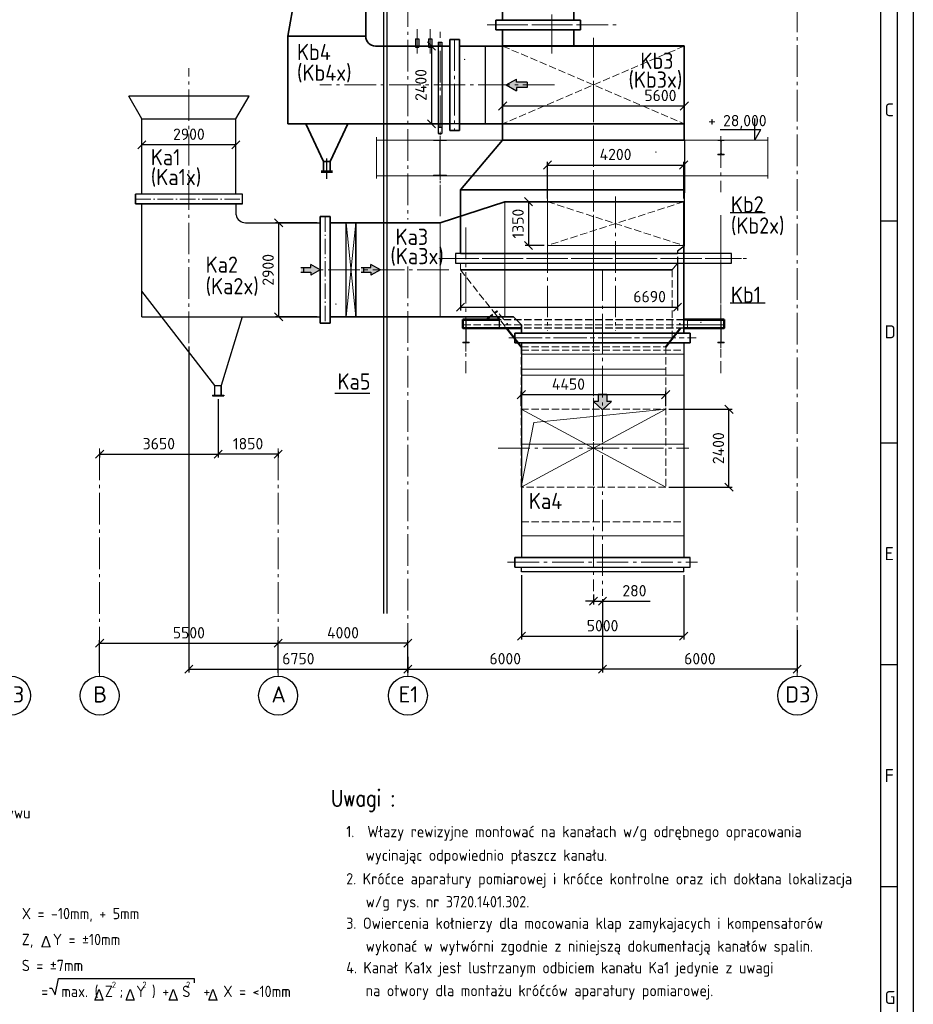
# Model space of a CAD drawing. Header units: millimetres. Extents: x 0 to 129400, y 0 to 84100.
# Tile 28 of 29: x 101859 to 129400, y 38420 to 68775. Entities that reach past the tile are written whole.
import ezdxf
from ezdxf.enums import TextEntityAlignment as Align

# ---------------------------------------------------------------- set-up
doc = ezdxf.new("R2010")
doc.units = ezdxf.units.MM
doc.header["$LTSCALE"] = 100
for name, pattern in [('DASHED2', [0.375, 0.25, -0.125]), ('gen3a', [3.125, 2.25, -0.875]), ('gen7', [13.75, 9.75, -1.5, 1, -1.5]), ('gen7a', [6.875, 4.75, -0.875, 0.375, -0.875])]:
    doc.linetypes.add(name, pattern=pattern)
doc.layers.get('Defpoints').update_dxf_attribs({"color": 5, "lineweight": 50})
for name, color, linetype in [('06S', 2, 'Continuous'), ('07', 2, 'Continuous'), ('4', 3, 'Continuous'), ('5', 3, 'Continuous'), ('6', 2, 'Continuous'), ('SCR', 2, 'Continuous')]:
    doc.layers.add(name, color=color, linetype=linetype)
for name, color, linetype, lineweight in [('1', 4, 'Continuous', 0), ('3a', 3, 'gen3a', 0), ('7', 1, 'gen7', 0), ('7a', 1, 'gen7a', 0), ('AM_0', 7, 'Continuous', 50), ('AM_5', 3, 'Continuous', 25), ('AM_6', 2, 'Continuous', 35), ('AM_BOR', 7, 'Continuous', 50), ('Kompensatory', 4, 'Continuous', 25)]:
    doc.layers.add(name, color=color, linetype=linetype, lineweight=lineweight)
doc.styles.add('Greka', font='greekc.shx')
doc.styles.add('ROMANS', font='romans.shx')
doc.styles.get("Standard").update_dxf_attribs({"font": 'isocpeur.ttf'})
doc.linetypes.add('Amzigzag', pattern='A,0.0001,[136,genltshp.shx,S=0.04,R=0,X=0,Y=0],-11', length=11.0001)
doc.dimstyles.new('AM_DIN$0', dxfattribs={"dimtxt": 3.5, "dimasz": 2.5, "dimexe": 1, "dimexo": 1, "dimgap": 1.5, "dimtad": 1, "dimdsep": 46, "dimtxsty": 'Standard', "dimblk": 'OBLIQUE', "dimcen": 0, "dimclrd": 256, "dimclre": 256, "dimclrt": 2, "dimadec": 0, "dimazin": 2, "dimtp": 0.1, "dimtm": 0.1, "dimtfac": 0.71, "dimtmove": 0, "dimatfit": 3, "dimfxl": 0, "dimlwd": -1, "dimlwe": -1, "dimarcsym": 0})

# ---------------------------------------------------------------- blocks, each defined once
blk = doc.blocks.new('AM_A0-05A4')
blk.add_line((1289, 836), (1289, 5))
at = {"layer": 'AM_BOR', "color": 1, "lineweight": 25}
for p, q in [((1294, 841), (1294, 0)), ((1284, 5), (1284, 831)), ((1284, 625.75), (1289, 625.75)), ((1284, 557.33), (1289, 557.33)), ((1284, 488.92), (1289, 488.92)), ((1284, 420.5), (1289, 420.5))]:
    blk.add_line(p, q, dxfattribs=at)
for s, p in [('C', (1285.15, 657.96)), ('D', (1285.15, 589.54)), ('E', (1285.15, 521.12)), ('F', (1285.15, 452.71)), ('G', (1285.15, 384.29))]:
    blk.add_text(s, height=4, dxfattribs=at).set_placement(p)
blk = doc.blocks.new('IPE450')
for p, q in [((95, 0), (-95, 0)), ((95, 0), (95, -14.6)), ((-95, 0), (-95, -14.6)), ((-25.7, -14.6), (-95, -14.6)), ((-4.7, -35.6), (-4.7, -414.4)), ((4.7, -35.6), (4.7, -414.4)), ((95, -14.6), (25.7, -14.6)), ((-95, -435.4), (-95, -450)), ((-25.7, -435.4), (-95, -435.4)), ((95, -450), (-95, -450)), ((95, -435.4), (25.7, -435.4)), ((95, -435.4), (95, -450))]:
    blk.add_line(p, q)
for centre, start, end in [((-25.7, -35.6), 0, 90), ((25.7, -35.6), 90, 180), ((-25.7, -414.4), 270, 0), ((25.7, -414.4), 180, 270)]:
    blk.add_arc(centre, 21, start, end)
blk = doc.blocks.new('K5B2')
blk.add_hatch(color=4).paths.add_polyline_path([(1079, -1643), (954, -1643), (954, -1446), (709, -1446), (709, -1643), (584, -1643), (831, -1871)])
at = {"lineweight": 35}
for p, q in [((-672, 525), (1520, 525)), ((-672, 525), (-672, -625)), ((1520, 525), (1520, -625)), ((-672, -2538), (-672, -625)), ((1520, -2538), (1520, -625)), ((1725, -2638), (-877, -2638)), ((-877, -2938), (-877, -2638)), ((-672, -2638), (-672, -2538)), ((1520, -2538), (1520, -2638)), ((1725, -2638), (1725, -2938)), ((1725, -2938), (-877, -2938))]:
    blk.add_line(p, q, dxfattribs=at)
at = {"color": 4}
for p, q in [((1520, 525), (-672, -525)), ((-672, 525), (1520, -525))]:
    blk.add_line(p, q, dxfattribs=at)
at = {"color": 4, "linetype": 'DASHED2'}
blk.add_line((-672, -525), (1520, -525), dxfattribs=at)
at = {"layer": '7'}
for p, q in [((424, -1043), (424, 1043)), ((848, -3443), (848, -2132)), ((-873, -2787), (1720, -2787))]:
    blk.add_line(p, q, dxfattribs=at)
blk = doc.blocks.new('K3B2')
blk.add_hatch(color=4).paths.add_polyline_path([(713, -165), (713, -76), (407, -76), (407, 76), (713, 76), (713, 165), (1006, 0)])
at = {"lineweight": 35}
for p, q in [((2840, 1450), (4840, 2100)), ((10350, 2100), (4840, 2100)), ((10350, -1950), (10350, 2100)), ((2840, 1450), (-550, 1450)), ((250, -1450), (250, 1450)), ((5100, -1450), (-550, -1450)), ((5100, -1450), (5350, -1700)), ((5350, -1700), (5350, -1950))]:
    blk.add_line(p, q, dxfattribs=at)
for p, q in [((-50, -1450), (-50, 1450)), ((250, 1450), (-50, 1450)), ((250, -1450), (-50, -1450)), ((5350, -1950), (10350, -1950))]:
    blk.add_line(p, q)
at = {"color": 4}
for p, q in [((407, 76), (713, 76)), ((484, 76), (484, -76)), ((713, 76), (713, 165)), ((1006, 0), (713, 165)), ((407, -76), (713, -76)), ((1006, 0), (713, -165)), ((713, -76), (713, -165))]:
    blk.add_line(p, q, dxfattribs=at)
blk.add_lwpolyline([(-550, -1644), (-850, -1644), (-850, 1644), (-550, 1644)], close=True)
at = {"layer": '1'}
for p, q in [((4840, 2100), (4840, -1450)), ((-50, 1450), (250, -1450)), ((250, 1450), (-50, -1450)), ((2840, 1450), (2840, -1450))]:
    blk.add_line(p, q, dxfattribs=at)
at = {"layer": '3a'}
for p, q in [((10350, 2100), (6150, 750)), ((6150, 2100), (10350, 750)), ((6150, 2100), (6150, 750)), ((10350, 750), (6150, 750))]:
    blk.add_line(p, q, dxfattribs=at)
at = {"layer": '7'}
for p, q in [((8250, 2261), (8250, -1870)), ((10769, 500), (4840, 500)), ((3116, 0), (-992, 0)), ((7850, 18), (7850, -2784)), ((5013, -2100), (10687, -2100))]:
    blk.add_line(p, q, dxfattribs=at)
at = {"layer": '7a'}
blk.add_line((-700, 1644), (-700, -1644), dxfattribs=at)
blk = doc.blocks.new('K2B2')
blk.add_hatch(color=4).paths.add_polyline_path([(275, 5253), (136, 5253), (136, 5472), (-136, 5472), (-136, 5253), (-275, 5253), (0, 5000)])
for p, q in [((-2705, 7064), (-2705, 7364)), ((-2705, 7364), (2705, 7364)), ((2705, 7364), (2705, 7064)), ((2705, 7064), (-2705, 7064)), ((-2500, 7064), (2500, 7064)), ((-2500, 7064), (-2500, 450)), ((2500, 7064), (2500, 450)), ((-2705, 150), (-2705, 450)), ((-2705, 450), (2705, 450)), ((-2500, 450), (2500, 450)), ((2705, 150), (2705, 450)), ((-2705, 150), (2705, 150)), ((-2500, 0), (-2500, 150)), ((2500, 0), (-2500, 0)), ((2500, 0), (2500, 150))]:
    blk.add_line(p, q)
at = {"color": 4}
for p, q in [((136, 5472), (-136, 5472)), ((-136, 5472), (-136, 5253)), ((136, 5472), (136, 5253)), ((-136, 5253), (-275, 5253)), ((0, 5000), (-275, 5253)), ((0, 5000), (275, 5253)), ((275, 5253), (136, 5253))]:
    blk.add_line(p, q, dxfattribs=at)
at = {"layer": '1'}
for p, q in [((-2500, 6714), (2500, 6714)), ((-2500, 6064), (2500, 6064)), ((-2500, 3943), (2500, 3943)), ((-2500, 1114), (2500, 1114))]:
    blk.add_line(p, q, dxfattribs=at)
at = {"layer": '3a'}
for p, q in [((-2500, 6842), (2500, 6842)), ((-2500, 1542), (2500, 1542))]:
    blk.add_line(p, q, dxfattribs=at)
at = {"layer": '7'}
for p, q in [((0, 7727), (0, -736)), ((-2887, 7214), (2887, 7214)), ((-2931, 300), (2931, 300))]:
    blk.add_line(p, q, dxfattribs=at)
blk = doc.blocks.new('k6b1')
blk.add_hatch(color=4).paths.add_polyline_path([(1205, -179), (1205, -83), (1539, -83), (1539, 83), (1205, 83), (1205, 179), (886, 0)])
at = {"lineweight": 35}
for p, q in [((250, 1200), (6380, 1200)), ((6380, 1200), (6380, -1200)), ((250, -1200), (6380, -1200))]:
    blk.add_line(p, q, dxfattribs=at)
at = {"color": 4}
for p, q in [((250, -1200), (250, 1200)), ((886, 0), (1205, 179)), ((886, 0), (1205, -179)), ((1205, 83), (1205, 179)), ((1539, 83), (1205, 83)), ((1539, 83), (1539, -83)), ((1539, -83), (1205, -83)), ((1205, -83), (1205, -179))]:
    blk.add_line(p, q, dxfattribs=at)
at = {"layer": '3a'}
for p, q in [((780, -1200), (780, 1200)), ((6380, 1200), (780, -1200)), ((780, 1200), (6380, -1200))]:
    blk.add_line(p, q, dxfattribs=at)
blk = doc.blocks.new('1_2IPE220a')
for p, q in [((0, 55), (0, -55)), ((0, 55), (9.2, 55)), ((9.2, 55), (9.2, 14.95)), ((21.2, 2.95), (110, 2.95)), ((110, 2.95), (110, -2.95)), ((0, -55), (9.2, -55)), ((9.2, -14.95), (9.2, -55)), ((21.2, -2.95), (110, -2.95))]:
    blk.add_line(p, q)
for centre, start, end in [((21.2, 14.95), 180, 270), ((21.2, -14.95), 90, 180)]:
    blk.add_arc(centre, 12, start, end)
blk = doc.blocks.new('k7b1')
blk.add_hatch(color=4).paths.add_polyline_path([(-3770, 7799), (-3859, 7799), (-3859, 7493), (-4011, 7493), (-4011, 7799), (-4099, 7799), (-3935, 8092)])
at = {"lineweight": 35}
for p, q in [((-5840, 10600), (-5840, 12700)), ((-5840, 12700), (-5540, 12700)), ((-5840, 10600), (-5840, 12700)), ((-5840, 12700), (-5540, 12700)), ((-5540, 10600), (-5540, 12700)), ((-5540, 10600), (-5540, 12700)), ((-5540, 12400), (-3440, 12400)), ((-5540, 12400), (-3440, 12400)), ((-5440, 10900), (-5440, 12400)), ((-5440, 10900), (-5440, 12400)), ((-3440, 12400), (-3440, 1500)), ((-5540, 10900), (-5240, 10900)), ((-5540, 10900), (-5240, 10900)), ((-5840, 10600), (-5540, 10600)), ((-5840, 10600), (-5540, 10600)), ((-4940, 10600), (-4940, 6700)), ((-5840, 1500), (-4940, 6700)), ((-4940, 6700), (-3440, 6700)), ((-5840, 1500), (-5840, -1200)), ((-5840, 1500), (-3440, 1500)), ((-850, 1405), (-550, 1405)), ((-850, -1405), (-850, 1405)), ((-550, -1405), (-550, 1405)), ((-3140, 1200), (-850, 1200)), ((-550, 1200), (250, 1200)), ((-5840, -1200), (-850, -1200)), ((-5290, -1200), (-4740, -2360)), ((-3990, -1200), (-4540, -2360)), ((-550, -1200), (250, -1200)), ((-850, -1405), (-550, -1405)), ((-4740, -2660), (-4740, -2360)), ((-4740, -2360), (-4540, -2360)), ((-4540, -2660), (-4540, -2360)), ((-4815, -2660), (-4465, -2660)), ((-4815, -2685), (-4465, -2685))]:
    blk.add_line(p, q, dxfattribs=at)
at = {"color": 4}
for p, q in [((-3935, 8092), (-4099, 7799)), ((-3935, 8092), (-3770, 7799)), ((-4011, 7799), (-4099, 7799)), ((-4011, 7493), (-4011, 7799)), ((-3859, 7493), (-3859, 7799)), ((-3859, 7799), (-3770, 7799)), ((-4011, 7570), (-3859, 7570)), ((-1905, 1425), (-1905, 1165)), ((-1905, 1425), (-1805, 1425)), ((-1805, 1425), (-1805, 1165)), ((-1505, 1425), (-1505, 1165)), ((-1505, 1425), (-1405, 1425)), ((-1405, 1425), (-1405, 1165)), ((-1905, 1165), (-1805, 1165)), ((-1505, 1165), (-1405, 1165))]:
    blk.add_line(p, q, dxfattribs=at)
for p, q in [((-1205, 1315), (-1205, -1500)), ((-1205, 1315), (-1095, 1315)), ((-1095, 1315), (-1095, -1500)), ((-1205, -1500), (-1095, -1500))]:
    blk.add_line(p, q)
at = {"lineweight": 35}
for centre, start, end in [((-5240, 10600), 0, 90), ((-5240, 10600), 0, 90), ((-3140, 1500), 180, 270)]:
    blk.add_arc(centre, 300, start, end, dxfattribs=at)
at = {"layer": '7'}
for p, q in [((-5690, 12700), (-5690, 10600)), ((-5177, 11650), (-7298, 11650)), ((-1855, 1717), (-1855, 968)), ((-1455, 1717), (-1455, 968)), ((-700, 1405), (-700, -1405)), ((2380, 0), (-4852, 0))]:
    blk.add_line(p, q, dxfattribs=at)
at = {"layer": 'SCR', "color": 4}
for p, q in [((-4640, -2797), (-4640, -2268)), ((-4640, -2897), (-4640, -2368))]:
    blk.add_line(p, q, dxfattribs=at)
at = {"layer": '3a', "rotation": 270}
blk.add_blockref('1_2IPE220a', (-1150, 1315), dxfattribs=at)
at = {"layer": '3a', "xscale": -1, "rotation": 270}
blk.add_blockref('1_2IPE220a', (-1150, -1315), dxfattribs=at)
blk = doc.blocks.new('_Oblique')
at = {"color": 0, "linetype": 'ByBlock', "lineweight": -2}
blk.add_line((-0.5, -0.5), (0.5, 0.5), dxfattribs=at)
blk = doc.blocks.new('*D131')
at = {"layer": 'AM_5', "linetype": 'ByBlock'}
for p, q in [((119823, 50913), (119823, 48650)), ((113823, 49127), (113823, 48650)), ((113823, 48750), (119823, 48750))]:
    blk.add_line(p, q, dxfattribs=at)
at = {"layer": 'Defpoints', "color": 0}
for p in [(119823, 51013), (113823, 49227), (119823, 48750)]:
    blk.add_point(p, dxfattribs=at)
at = {"layer": 'AM_5', "xscale": 250, "yscale": 250, "zscale": 250, "rotation": 180}
blk.add_blockref('_Oblique', (113823, 48750), dxfattribs=at)
at = {"layer": 'AM_5', "xscale": 250, "yscale": 250, "zscale": 250}
blk.add_blockref('_Oblique', (119823, 48750), dxfattribs=at)
at = {"layer": 'AM_5', "color": 2, "insert": (116823, 49075), "char_height": 350, "attachment_point": 5}
blk.add_mtext('6000', dxfattribs=at)
blk = doc.blocks.new('poziom')
at = {"layer": '6', "color": 3}
for p, q in [((0, 0), (0, 6.68)), ((10.65, 3.24), (-1.87, 3.24)), ((0, 0), (-1.87, 3.24))]:
    blk.add_line(p, q, dxfattribs=at)
at = {"layer": '5', "color": 2}
blk.add_attdef('POZIOM', (-2, 4.24), '', height=3.5, dxfattribs=at)
blk = doc.blocks.new('*D132')
at = {"layer": 'AM_5', "linetype": 'ByBlock'}
for p, q in [((119823, 50913), (119823, 48650)), ((125823, 49953), (125823, 48650)), ((125823, 48750), (119823, 48750))]:
    blk.add_line(p, q, dxfattribs=at)
at = {"layer": 'Defpoints', "color": 0}
for p in [(119823, 51013), (125823, 50053), (119823, 48750)]:
    blk.add_point(p, dxfattribs=at)
at = {"layer": 'AM_5', "xscale": 250, "yscale": 250, "zscale": 250, "rotation": 180}
blk.add_blockref('_Oblique', (119823, 48750), dxfattribs=at)
at = {"layer": 'AM_5', "xscale": 250, "yscale": 250, "zscale": 250}
blk.add_blockref('_Oblique', (125823, 48750), dxfattribs=at)
at = {"layer": 'AM_5', "color": 2, "insert": (122823, 49075), "char_height": 350, "attachment_point": 5}
blk.add_mtext('6000', dxfattribs=at)
blk = doc.blocks.new('*D133')
at = {"layer": 'AM_5', "linetype": 'ByBlock'}
for p, q in [((119543, 51054), (119543, 50745)), ((119543, 50845), (119293, 50845)), ((119543, 50845), (119823, 50845)), ((119823, 50913), (119823, 50745)), ((119823, 50845), (121288, 50845))]:
    blk.add_line(p, q, dxfattribs=at)
at = {"layer": 'Defpoints', "color": 0}
for p in [(119543, 51154), (119823, 51013), (119823, 50845)]:
    blk.add_point(p, dxfattribs=at)
at = {"layer": 'AM_5', "xscale": 250, "yscale": 250, "zscale": 250}
blk.add_blockref('_Oblique', (119543, 50845), dxfattribs=at)
at = {"layer": 'AM_5', "xscale": 250, "yscale": 250, "zscale": 250, "rotation": 180}
blk.add_blockref('_Oblique', (119823, 50845), dxfattribs=at)
at = {"layer": 'AM_5', "color": 2, "insert": (120805, 51170), "char_height": 350, "attachment_point": 5}
blk.add_mtext('280', dxfattribs=at)
blk = doc.blocks.new('*D136')
at = {"layer": 'AM_5', "linetype": 'ByBlock'}
for p, q in [((107073, 58702), (107073, 48650)), ((107073, 48750), (113823, 48750)), ((113823, 48637), (113823, 48850))]:
    blk.add_line(p, q, dxfattribs=at)
at = {"layer": 'Defpoints', "color": 0}
for p in [(107073, 58802), (113823, 48750), (113823, 48537)]:
    blk.add_point(p, dxfattribs=at)
at = {"layer": 'AM_5', "xscale": 250, "yscale": 250, "zscale": 250, "rotation": 180}
blk.add_blockref('_Oblique', (107073, 48750), dxfattribs=at)
at = {"layer": 'AM_5', "xscale": 250, "yscale": 250, "zscale": 250}
blk.add_blockref('_Oblique', (113823, 48750), dxfattribs=at)
at = {"layer": 'AM_5', "color": 2, "insert": (110448, 49075), "char_height": 350, "attachment_point": 5}
blk.add_mtext('6750', dxfattribs=at)
blk = doc.blocks.new('A$C66BB359E')
for p, q in [((-2946, 5350), (-6654, 5350)), ((-6250, 4650), (-6654, 5350)), ((-3350, 4650), (-2946, 5350)), ((-6250, 4650), (-3350, 4650)), ((-6250, 2330), (-6250, 4650)), ((-3350, 2330), (-3350, 4650)), ((-3150, 2330), (-6450, 2330)), ((-6450, 2030), (-6450, 2330)), ((-3150, 2030), (-3150, 2330)), ((-3150, 2030), (-6450, 2030))]:
    blk.add_line(p, q)
at = {"layer": '7a'}
blk.add_line((-6450, 2180), (-3150, 2180), dxfattribs=at)
blk = doc.blocks.new('*D137')
at = {"layer": 'AM_5', "linetype": 'ByBlock'}
for p, q in [((105623, 63494), (105623, 65019)), ((108523, 63494), (108523, 65019)), ((108523, 64919), (105623, 64919))]:
    blk.add_line(p, q, dxfattribs=at)
at = {"layer": 'Defpoints', "color": 0}
for p in [(105623, 64919), (105623, 63394), (108523, 63394)]:
    blk.add_point(p, dxfattribs=at)
at = {"layer": 'AM_5', "xscale": 250, "yscale": 250, "zscale": 250, "rotation": 180}
blk.add_blockref('_Oblique', (105623, 64919), dxfattribs=at)
at = {"layer": 'AM_5', "xscale": 250, "yscale": 250, "zscale": 250}
blk.add_blockref('_Oblique', (108523, 64919), dxfattribs=at)
at = {"layer": 'AM_5', "color": 2, "insert": (107073, 65244), "char_height": 350, "attachment_point": 5}
blk.add_mtext('2900', dxfattribs=at)
blk = doc.blocks.new('*D138')
at = {"layer": 'AM_5', "linetype": 'ByBlock'}
for p, q in [((111023, 62513), (109739, 62513)), ((109839, 62513), (109839, 59613)), ((111023, 59613), (109739, 59613))]:
    blk.add_line(p, q, dxfattribs=at)
at = {"layer": 'Defpoints', "color": 0}
for p in [(111123, 62513), (109839, 59613), (111123, 59613)]:
    blk.add_point(p, dxfattribs=at)
at = {"layer": 'AM_5', "xscale": 250, "yscale": 250, "zscale": 250}
for p, rotation in [((109839, 62513), 90), ((109839, 59613), 270)]:
    blk.add_blockref('_Oblique', p, dxfattribs=dict(at, rotation=rotation))
at = {"layer": 'AM_5', "color": 2, "insert": (109514, 61063), "char_height": 350, "attachment_point": 5, "rotation": 90}
blk.add_mtext('2900', dxfattribs=at)
blk = doc.blocks.new('*D139')
at = {"layer": 'AM_5', "linetype": 'ByBlock'}
for p, q in [((117323, 51649), (117323, 49667)), ((122323, 51649), (122323, 49667)), ((117323, 49767), (122323, 49767))]:
    blk.add_line(p, q, dxfattribs=at)
at = {"layer": 'Defpoints', "color": 0}
for p in [(117323, 51749), (122323, 51749), (122323, 49767)]:
    blk.add_point(p, dxfattribs=at)
at = {"layer": 'AM_5', "xscale": 250, "yscale": 250, "zscale": 250, "rotation": 180}
blk.add_blockref('_Oblique', (117323, 49767), dxfattribs=at)
at = {"layer": 'AM_5', "xscale": 250, "yscale": 250, "zscale": 250}
blk.add_blockref('_Oblique', (122323, 49767), dxfattribs=at)
at = {"layer": 'AM_5', "color": 2, "insert": (119823, 50092), "char_height": 350, "attachment_point": 5}
blk.add_mtext('5000', dxfattribs=at)
blk = doc.blocks.new('*D140')
at = {"layer": 'AM_5', "linetype": 'ByBlock'}
for p, q in [((121868, 56764), (123818, 56764)), ((123718, 54364), (123718, 56764)), ((121868, 54364), (123818, 54364))]:
    blk.add_line(p, q, dxfattribs=at)
at = {"layer": 'Defpoints', "color": 0}
for p in [(121768, 56764), (123718, 56764), (121768, 54364)]:
    blk.add_point(p, dxfattribs=at)
at = {"layer": 'AM_5', "xscale": 250, "yscale": 250, "zscale": 250}
for p, rotation in [((123718, 56764), 90), ((123718, 54364), 270)]:
    blk.add_blockref('_Oblique', p, dxfattribs=dict(at, rotation=rotation))
at = {"layer": 'AM_5', "color": 2, "insert": (123393, 55564), "char_height": 350, "attachment_point": 5, "rotation": 90}
blk.add_mtext('2400', dxfattribs=at)
blk = doc.blocks.new('*D141')
at = {"layer": 'AM_5', "linetype": 'ByBlock'}
for p, q in [((117318, 56864), (117318, 57315)), ((117318, 57215), (121768, 57215)), ((121768, 56864), (121768, 57315))]:
    blk.add_line(p, q, dxfattribs=at)
at = {"layer": 'Defpoints', "color": 0}
for p in [(121768, 57215), (117318, 56764), (121768, 56764)]:
    blk.add_point(p, dxfattribs=at)
at = {"layer": 'AM_5', "xscale": 250, "yscale": 250, "zscale": 250, "rotation": 180}
blk.add_blockref('_Oblique', (117318, 57215), dxfattribs=at)
at = {"layer": 'AM_5', "xscale": 250, "yscale": 250, "zscale": 250}
blk.add_blockref('_Oblique', (121768, 57215), dxfattribs=at)
at = {"layer": 'AM_5', "color": 2, "insert": (118771, 57540), "char_height": 350, "attachment_point": 5}
blk.add_mtext('4450', dxfattribs=at)
blk = doc.blocks.new('*D134')
at = {"layer": 'AM_5', "linetype": 'ByBlock'}
for p, q in [((122133, 61464), (122133, 59812)), ((115443, 60964), (115443, 59812)), ((115443, 59912), (122133, 59912))]:
    blk.add_line(p, q, dxfattribs=at)
at = {"layer": 'Defpoints', "color": 0}
for p in [(122133, 61564), (115443, 61064), (122133, 59912)]:
    blk.add_point(p, dxfattribs=at)
at = {"layer": 'AM_5', "xscale": 250, "yscale": 250, "zscale": 250, "rotation": 180}
blk.add_blockref('_Oblique', (115443, 59912), dxfattribs=at)
at = {"layer": 'AM_5', "xscale": 250, "yscale": 250, "zscale": 250}
blk.add_blockref('_Oblique', (122133, 59912), dxfattribs=at)
at = {"layer": 'AM_5', "color": 2, "insert": (121273, 60237), "char_height": 350, "attachment_point": 5}
blk.add_mtext('6690', dxfattribs=at)
blk = doc.blocks.new('*D142')
at = {"layer": 'AM_5', "linetype": 'ByBlock'}
for p, q in [((118023, 63163), (117442, 63163)), ((117542, 63163), (117542, 61813)), ((118023, 61813), (117442, 61813))]:
    blk.add_line(p, q, dxfattribs=at)
at = {"layer": 'Defpoints', "color": 0}
for p in [(118123, 63163), (117542, 61813), (118123, 61813)]:
    blk.add_point(p, dxfattribs=at)
at = {"layer": 'AM_5', "xscale": 250, "yscale": 250, "zscale": 250}
for p, rotation in [((117542, 63163), 90), ((117542, 61813), 270)]:
    blk.add_blockref('_Oblique', p, dxfattribs=dict(at, rotation=rotation))
at = {"layer": 'AM_5', "color": 2, "insert": (117217, 62488), "char_height": 350, "attachment_point": 5, "rotation": 90}
blk.add_mtext('1350', dxfattribs=at)
blk = doc.blocks.new('*D143')
at = {"layer": 'AM_5', "linetype": 'ByBlock'}
for p, q in [((118123, 63263), (118123, 64395)), ((122323, 63263), (122323, 64395)), ((118123, 64295), (122323, 64295))]:
    blk.add_line(p, q, dxfattribs=at)
at = {"layer": 'Defpoints', "color": 0}
for p in [(122323, 64295), (118123, 63163), (122323, 63163)]:
    blk.add_point(p, dxfattribs=at)
at = {"layer": 'AM_5', "xscale": 250, "yscale": 250, "zscale": 250, "rotation": 180}
blk.add_blockref('_Oblique', (118123, 64295), dxfattribs=at)
at = {"layer": 'AM_5', "xscale": 250, "yscale": 250, "zscale": 250}
blk.add_blockref('_Oblique', (122323, 64295), dxfattribs=at)
at = {"layer": 'AM_5', "color": 2, "insert": (120223, 64620), "char_height": 350, "attachment_point": 5}
blk.add_mtext('4200', dxfattribs=at)
blk = doc.blocks.new('*D144')
at = {"layer": 'AM_5', "linetype": 'ByBlock'}
for p, q in [((116743, 65664), (116743, 66215)), ((122343, 65663), (122343, 66215)), ((116743, 66115), (122343, 66115))]:
    blk.add_line(p, q, dxfattribs=at)
at = {"layer": 'Defpoints', "color": 0}
for p in [(122343, 66115), (116743, 65564), (122343, 65563)]:
    blk.add_point(p, dxfattribs=at)
at = {"layer": 'AM_5', "xscale": 250, "yscale": 250, "zscale": 250, "rotation": 180}
blk.add_blockref('_Oblique', (116743, 66115), dxfattribs=at)
at = {"layer": 'AM_5', "xscale": 250, "yscale": 250, "zscale": 250}
blk.add_blockref('_Oblique', (122343, 66115), dxfattribs=at)
at = {"layer": 'AM_5', "color": 2, "insert": (121606, 66440), "char_height": 350, "attachment_point": 5}
blk.add_mtext('5600', dxfattribs=at)
blk = doc.blocks.new('*D135')
at = {"layer": 'AM_5', "linetype": 'ByBlock'}
for p, q in [((114721, 67963), (114449, 67963)), ((114549, 67963), (114549, 65563)), ((115511, 65563), (114449, 65563))]:
    blk.add_line(p, q, dxfattribs=at)
at = {"layer": 'Defpoints', "color": 0}
for p in [(114821, 67963), (114549, 65563), (115611, 65563)]:
    blk.add_point(p, dxfattribs=at)
at = {"layer": 'AM_5', "xscale": 250, "yscale": 250, "zscale": 250}
for p, rotation in [((114549, 67963), 90), ((114549, 65563), 270)]:
    blk.add_blockref('_Oblique', p, dxfattribs=dict(at, rotation=rotation))
at = {"layer": 'AM_5', "color": 2, "insert": (114224, 66763), "char_height": 350, "attachment_point": 5, "rotation": 90}
blk.add_mtext('2400', dxfattribs=at)
blk = doc.blocks.new('*D291')
at = {"layer": 'AM_5', "linetype": 'ByBlock'}
for p, q in [((109823, 48637), (109823, 49650)), ((113823, 49550), (109823, 49550)), ((113823, 48637), (113823, 49650))]:
    blk.add_line(p, q, dxfattribs=at)
at = {"layer": 'Defpoints', "color": 0}
for p in [(109823, 49550), (109823, 48537), (113823, 48537)]:
    blk.add_point(p, dxfattribs=at)
at = {"layer": 'AM_5', "xscale": 250, "yscale": 250, "zscale": 250, "rotation": 180}
blk.add_blockref('_Oblique', (109823, 49550), dxfattribs=at)
at = {"layer": 'AM_5', "xscale": 250, "yscale": 250, "zscale": 250}
blk.add_blockref('_Oblique', (113823, 49550), dxfattribs=at)
at = {"layer": 'AM_5', "color": 2, "insert": (111823, 49875), "char_height": 350, "attachment_point": 5}
blk.add_mtext('4000', dxfattribs=at)
blk = doc.blocks.new('*D292')
at = {"layer": 'AM_5', "linetype": 'ByBlock'}
for p, q in [((104323, 48637), (104323, 49650)), ((104323, 49550), (109823, 49550)), ((109823, 48637), (109823, 49650))]:
    blk.add_line(p, q, dxfattribs=at)
at = {"layer": 'Defpoints', "color": 0}
for p in [(109823, 49550), (104323, 48537), (109823, 48537)]:
    blk.add_point(p, dxfattribs=at)
at = {"layer": 'AM_5', "xscale": 250, "yscale": 250, "zscale": 250, "rotation": 180}
blk.add_blockref('_Oblique', (104323, 49550), dxfattribs=at)
at = {"layer": 'AM_5', "xscale": 250, "yscale": 250, "zscale": 250}
blk.add_blockref('_Oblique', (109823, 49550), dxfattribs=at)
at = {"layer": 'AM_5', "color": 2, "insert": (107073, 49875), "char_height": 350, "attachment_point": 5}
blk.add_mtext('5500', dxfattribs=at)
blk = doc.blocks.new('*D293')
at = {"layer": 'AM_5', "linetype": 'ByBlock'}
for p, q in [((107973, 57077), (107973, 55278)), ((109823, 55378), (107973, 55378)), ((109823, 55458), (109823, 55278))]:
    blk.add_line(p, q, dxfattribs=at)
at = {"layer": 'Defpoints', "color": 0}
for p in [(107973, 57177), (109823, 55558), (107973, 55378)]:
    blk.add_point(p, dxfattribs=at)
at = {"layer": 'AM_5', "xscale": 250, "yscale": 250, "zscale": 250}
for p, rotation in [((107973, 55378), 179.9999999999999), ((109823, 55378), 359.9999999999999)]:
    blk.add_blockref('_Oblique', p, dxfattribs=dict(at, rotation=rotation))
at = {"layer": 'AM_5', "color": 2, "insert": (108898, 55703), "char_height": 350, "attachment_point": 5}
blk.add_mtext('1850', dxfattribs=at)
blk = doc.blocks.new('k4b1')
at = {"lineweight": 35}
for p, q in [((-2800, 7050), (-2800, 6550)), ((-608, 7050), (-2800, 7050)), ((-608, 7050), (-608, 6550)), ((-2800, 6550), (2800, 6550)), ((-2800, 4150), (-2800, 6550)), ((2800, 6550), (2800, 3650)), ((-2800, 4150), (-2800, 3650)), ((-2800, 4150), (2800, 4150)), ((-2800, 3650), (-4100, 2111)), ((-2800, 3650), (2800, 3650)), ((-4100, 2111), (2800, 2111)), ((-4100, 150), (-4100, 2111)), ((2590, 150), (-4100, 150))]:
    blk.add_line(p, q, dxfattribs=at)
for p, q in [((2801, 3649), (2800, 374)), ((2800, 374), (2590, 227)), ((2590, 227), (2590, 150))]:
    blk.add_line(p, q)
at = {"layer": '7'}
for p, q in [((-3276, 7200), (716, 7200)), ((-1280, 7200), (-1280, 6316)), ((0, 6800), (0, 0)), ((-4560, 0), (4560, 0))]:
    blk.add_line(p, q, dxfattribs=at)
blk = doc.blocks.new('k1b2')
for p, q in [((-4105, -1107), (2587, -1107)), ((-4100, -1107), (-4100, -1307)), ((2425, -1310), (2587, -1107)), ((-4100, -1307), (-3054, -2634)), ((2425, -1310), (2425, -3432)), ((-3287, -2817), (-2976, -2572)), ((-3286, -2829), (-2970, -2580)), ((-3280, -2837), (-2963, -2588)), ((-2767, -2837), (-2976, -2572)), ((-4025, -2837), (-4025, -3107)), ((2780, -2837), (-4025, -2837)), ((2780, -2851), (-4025, -2851)), ((2780, -3007), (-4025, -3007)), ((-3934, -3007), (-3934, -2851)), ((-3926, -3007), (-3926, -2851)), ((-3287, -2817), (-3287, -2837)), ((-3280, -2837), (-3286, -2829)), ((-2902, -3007), (-2902, -2851)), ((-2894, -3007), (-2894, -2851)), ((-4, -3007), (-4, -2851)), ((4, -3007), (4, -2851)), ((2894, -3007), (2894, -2851)), ((2902, -3007), (2902, -2851)), ((3926, -3007), (3926, -2851)), ((3934, -3007), (3934, -2851)), ((4025, -2837), (4025, -3107)), ((2780, -3107), (-4025, -3107)), ((-2681, -3107), (-2225, -3686)), ((2225, -3686), (2425, -3432)), ((-2225, -3686), (-2225, -8007)), ((2225, -3686), (2225, -8007)), ((2225, -8007), (-2225, -8007))]:
    blk.add_line(p, q)
for centre in [(-2661, -2972), (2661, -2972)]:
    blk.add_circle(centre, 15)
at = {"layer": '1', "lineweight": 35}
blk.add_line((-4100, -1307), (2427, -1307), dxfattribs=at)
at = {"layer": '1'}
for p, q in [((-2225, -4365), (2225, -4365)), ((-2225, -5607), (2225, -8007)), ((2225, -5607), (-2225, -8007)), ((-1840, -6011), (2225, -5607)), ((-2225, -8007), (-1840, -6011))]:
    blk.add_line(p, q, dxfattribs=at)
at = {"layer": '3a'}
for p, q in [((-3054, -2634), (-2681, -3107)), ((-3934, -3097), (-3934, -3007)), ((-3926, -3097), (-3926, -3007)), ((-2902, -3097), (-2902, -3007)), ((-2894, -3097), (-2894, -3007)), ((-4, -3097), (-4, -3007)), ((4, -3097), (4, -3007)), ((2894, -3097), (2894, -3007)), ((2902, -3097), (2902, -3007)), ((3926, -3097), (3926, -3007)), ((3934, -3097), (3934, -3007)), ((4025, -3093), (-4025, -3093)), ((4025, -3097), (-4025, -3097)), ((-2225, -3686), (2225, -3686)), ((-2225, -5607), (2225, -5607))]:
    blk.add_line(p, q, dxfattribs=at)
at = {"layer": '3a', "color": 0, "linetype": 'Continuous'}
for p, q in [((4025, -2837), (2780, -2837)), ((4025, -2851), (2780, -2851)), ((4025, -3007), (2780, -3007)), ((4025, -3107), (2780, -3107))]:
    blk.add_line(p, q, dxfattribs=at)
at = {"layer": '7'}
for p, q in [((-3930, 0), (-3930, -4498)), ((0, 0), (0, -8565)), ((3930, 0), (3930, -4498)), ((-4763, -957), (4763, -957)), ((-2937, -6807), (2937, -6807))]:
    blk.add_line(p, q, dxfattribs=at)
at = {"layer": '7a'}
for p, q in [((-2638, -2972), (-2683, -2972)), ((-2661, -2994), (-2661, -2949)), ((2638, -2972), (2683, -2972)), ((2661, -2994), (2661, -2949))]:
    blk.add_line(p, q, dxfattribs=at)
at = {"layer": 'AM_0'}
for p, q in [((-2894, -2837), (-4025, -2837)), ((-4025, -2837), (-4025, -3107)), ((-2883, -2851), (-4025, -2851)), ((-2957, -2757), (-2894, -2837)), ((2780, -2837), (4025, -2837)), ((2883, -2851), (4025, -2851)), ((4025, -2837), (4025, -3107)), ((-4025, -3107), (-2220, -3107)), ((-2681, -3107), (-2225, -3686)), ((2681, -3107), (2225, -3686)), ((4025, -3107), (2780, -3107))]:
    blk.add_line(p, q, dxfattribs=at)
at = {"layer": '1', "xscale": -1}
blk.add_blockref('IPE450', (-3930, -3107), dxfattribs=at)
at = {"layer": '1'}
blk.add_blockref('IPE450', (3930, -3107), dxfattribs=at)
blk = doc.blocks.new('A$C7E7D617E')
blk.add_hatch(color=4).paths.add_polyline_path([(-106, -165), (-106, -76), (-413, -76), (-413, 76), (-106, 76), (-106, 165), (187, 0)])
for p, q in [((-5331, -1450), (-5331, 2038)), ((-5331, 2038), (-2417, 2038)), ((-2417, 1696), (-2417, 2038)), ((-2126, 1455), (187, 1455)), ((187, 1455), (187, -1455)), ((-3073, -3575), (-5331, -662)), ((-5331, -1455), (-2623, -1455)), ((-2224, -1455), (-2873, -3575)), ((-2623, -1455), (187, -1455)), ((-3078, -3875), (-3078, -3580)), ((-3073, -3875), (-3073, -3575)), ((-3073, -3575), (-2873, -3575)), ((-2873, -3875), (-2873, -3575)), ((-2868, -3875), (-2868, -3580)), ((-3148, -3875), (-2798, -3875)), ((-3148, -3875), (-3148, -3900)), ((-3148, -3900), (-2798, -3900)), ((-2798, -3875), (-2798, -3900))]:
    blk.add_line(p, q)
at = {"color": 4}
for p, q in [((-413, 76), (-106, 76)), ((-336, 76), (-336, -76)), ((-106, 76), (-106, 165)), ((187, 0), (-106, 165)), ((187, 0), (-106, -165)), ((-413, -76), (-106, -76)), ((-106, -76), (-106, -165))]:
    blk.add_line(p, q, dxfattribs=at)
blk.add_arc((-2126, 1750), 295, 190.4753, 270)
at = {"layer": '7'}
blk.add_line((-3876, -2269), (-3876, 6234), dxfattribs=at)
at = {"layer": 'AM_0'}
for p, q in [((-3073, -3575), (-3078, -3580)), ((-2873, -3575), (-2868, -3580))]:
    blk.add_line(p, q, dxfattribs=at)
blk = doc.blocks.new('*D320')
at = {"layer": 'AM_5', "linetype": 'ByBlock'}
for p, q in [((107973, 57077), (107973, 55278)), ((104323, 55458), (104323, 55278)), ((104323, 55378), (107973, 55378))]:
    blk.add_line(p, q, dxfattribs=at)
at = {"layer": 'Defpoints', "color": 0}
for p in [(107973, 57177), (104323, 55558), (107973, 55378)]:
    blk.add_point(p, dxfattribs=at)
at = {"layer": 'AM_5', "xscale": 250, "yscale": 250, "zscale": 250, "rotation": 180}
blk.add_blockref('_Oblique', (104323, 55378), dxfattribs=at)
at = {"layer": 'AM_5', "xscale": 250, "yscale": 250, "zscale": 250}
blk.add_blockref('_Oblique', (107973, 55378), dxfattribs=at)
at = {"layer": 'AM_5', "color": 2, "insert": (106148, 55703), "char_height": 350, "attachment_point": 5}
blk.add_mtext('3650', dxfattribs=at)

msp = doc.modelspace()

# ---------------------------------------------------------------- linework, layer by layer
at = {"color": 4}
for p, q in [((113082.94, 50464.04), (113082.94, 80671.24)), ((113182.94, 50464.04), (113182.94, 80671.24))]:
    msp.add_line(p, q, dxfattribs=at)
at = {"color": 3}
for p, q in [((123756.69, 62828.83), (124833.73, 62828.83)), ((123756.69, 60042.94), (124833.73, 60042.94)), ((111571.38, 57257.04), (112648.42, 57257.04))]:
    msp.add_line(p, q, dxfattribs=at)
msp.add_lwpolyline([(102780.23, 38914.78), (102852.78, 38914.78), (102954.34, 38711.72), (103052.28, 39219.36), (107238.2, 39219.36), (107238.2, 39084.83)])
for centre in [(101592.5, 47936.61), (104322.94, 47936.61), (109822.94, 47936.61), (113822.94, 47936.61), (125822.94, 47936.61)]:
    msp.add_circle(centre, 600)
at = {"layer": '07', "color": 3}
for points in [[(115548.93, 67560.51, 0, 50, 0), (115571.04, 67548.85, 50, 0, 0), (115593.15, 67537.18, 0, 0, 0), (115221.93, 69028, 0, 0, 0)], [(121444.36, 64707.75, 0, 50, 0), (121466.47, 64696.09, 50, 0, 0), (121488.58, 64684.43, 0, 0, 0), (123756.69, 62828.83, 0, 0, 0)], [(111582.19, 60021, 0, 50, 0), (111604.3, 60009.34, 50, 0, 0), (111626.41, 59997.68, 0, 0, 0), (111571.38, 57257.04, 0, 0, 0)], [(122831.49, 59454.35, 0, 50, 0), (122853.6, 59442.69, 50, 0, 0), (122875.71, 59431.03, 0, 0, 0), (123756.69, 60042.94, 0, 0, 0)]]:
    msp.add_lwpolyline(points, format="xyseb", dxfattribs=at)
at = {"layer": '1'}
for p, q in [((112853.69, 65063.41), (124918.72, 65063.41)), ((115012.94, 65063.41), (114612.94, 65063.41)), ((114612.94, 65063.41), (114612.94, 65047.41)), ((115012.94, 65047.41), (114612.94, 65047.41)), ((114807.94, 65047.41), (114807.94, 63979.41)), ((114817.94, 65047.41), (114817.94, 63979.41)), ((115012.94, 65063.41), (115012.94, 65047.41)), ((123472.94, 65063.41), (124495.28, 65063.41)), ((112853.69, 63963.41), (124918.72, 63963.41)), ((114612.94, 63979.41), (115012.94, 63979.41)), ((114612.94, 63979.41), (114612.94, 63963.41)), ((114612.94, 63963.41), (115012.94, 63963.41)), ((115012.94, 63979.41), (115012.94, 63963.41)), ((118122.94, 63163.4), (118122.94, 61813.4)), ((122322.94, 63163.4), (118122.94, 63163.4)), ((122322.94, 61813.4), (122322.94, 63163.4)), ((118122.94, 61813.4), (122322.94, 61813.4))]:
    msp.add_line(p, q, dxfattribs=at)
at = {"layer": '3a', "linetype": 'Amzigzag'}
for p, q in [((112853.69, 65151.53), (112853.69, 63876.93)), ((124918.72, 65151.53), (124918.72, 63876.93))]:
    msp.add_line(p, q, dxfattribs=at)
at = {"layer": '7'}
for p, q in [((113822.94, 80528.57), (113822.94, 62613.86)), ((125822.94, 69360.74), (125822.94, 48536.61)), ((114812.94, 62713.4), (114812.94, 68403.69)), ((119542.94, 68013.27), (119542.94, 51154.37)), ((114812.94, 65183.74), (114812.94, 63735.26)), ((123472.94, 65183.74), (123472.94, 63462.31)), ((118122.94, 63324.38), (118122.94, 59193.4)), ((123472.94, 62744.05), (123472.94, 58364.64)), ((113822.94, 61164.9), (113822.94, 48536.61)), ((115612.94, 59459.87), (115612.94, 58544.56)), ((104322.94, 55558.41), (104322.94, 48536.61)), ((109822.94, 55558.41), (109822.94, 48536.61))]:
    msp.add_line(p, q, dxfattribs=at)
at = {"layer": 'Kompensatory'}
for points in [[(116537.94, 68464.24), (119140.44, 68464.24), (119140.44, 68764.24), (116537.94, 68764.24)], [(115112.94, 68168.41), (115412.94, 68168.41), (115412.94, 65358.41), (115112.94, 65358.41)], [(105422.94, 63093.9), (108722.94, 63093.9), (108722.94, 63393.9), (105422.94, 63393.9)], [(111122.94, 59419.07), (111422.94, 59419.07), (111422.94, 62707.73), (111122.94, 62707.73)], [(115292.94, 61263.74), (123792.94, 61263.74), (123792.94, 61564.24), (115292.94, 61564.24)], [(117117.94, 58813.4), (122527.94, 58813.4), (122527.94, 59113.4), (117117.94, 59113.4)], [(117117.94, 51899.4), (122527.94, 51899.4), (122527.94, 52199.4), (117117.94, 52199.4)]]:
    msp.add_lwpolyline(points, close=True, dxfattribs=at)

# ---------------------------------------------------------------- block references
at = {"lineweight": 0, "xscale": 100, "yscale": 100, "zscale": 100}
msp.add_blockref('AM_A0-05A4', (0, 0), dxfattribs=at)
for name, p in [('k7b1', (115962.94, 66763.41)), ('K5B2', (117415.44, 71401.74)), ('k4b1', (119542.94, 61414.24)), ('k6b1', (115962.94, 66763.41)), ('A$C66BB359E', (111872.94, 61063.4)), ('K3B2', (111972.94, 61063.4)), ('K2B2', (119822.94, 51749.4))]:
    msp.add_blockref(name, p)
at = {"xscale": 0.9965635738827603, "yscale": 0.9965635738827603, "zscale": 0.9965635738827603}
msp.add_blockref('A$C7E7D617E', (110936.08, 61063.4), dxfattribs=at)
at = {"layer": '07'}
ref = msp.add_blockref('poziom', (124514.27, 65063.41), dxfattribs=dict(at, xscale=-100, yscale=100, zscale=100))
ref.add_attrib('POZIOM', '+ 28,000', (123075.19, 65487.66), dxfattribs={"layer": '5', "color": 2, "height": 350})
at = {"layer": '1', "xscale": -1}
for p in [(123472.94, 65063.41), (115612.94, 59263.74), (123472.94, 59263.74)]:
    msp.add_blockref('IPE450', p, dxfattribs=at)
at = {"layer": '3a'}
msp.add_blockref('k1b2', (119542.94, 62370.58), dxfattribs=at)

# ---------------------------------------------------------------- texts
at = {"style": 'ROMANS', "width": 0.8}
msp.add_text('Uwagi :', height=500, dxfattribs=at).set_placement((111454.92, 44375.73), align=Align.BOTTOM_LEFT)
at = {"layer": '06S', "color": 2, "width": 0.9}
for s, p in [('Kierunek przepływu', (98343.25, 44046.5)), ('1.  Włazy rewizyjne montować na kanałach w/g odrębnego opracowania', (111921.54, 43464.46)), ('   wycinając odpowiednio płaszcz kanału.', (111921.54, 42736.83)), ('2. Króćce aparatury pomiarowej i króćce kontrolne oraz ich dokłana lokalizacja', (111921.54, 42009.21)), ('   w/g rys. nr 3720.1401.302. ', (111921.54, 41302.81)), ('X = -10mm, + 5mm', (101922.62, 40937.97)), ('3. Owiercenia kołnierzy dla mocowania klap zamykajacych i kompensatorów ', (111921.54, 40639.23)), ('Z,   Y = %%P10mm', (101922.62, 40137.97)), ('   wykonać w wytwórni zgodnie z niniejszą dokumentacją kanałów spalin.', (111921.54, 39933.21)), ('S = %%P7mm', (101922.62, 39337.97)), ('4. Kanał Ka1x jest lustrzanym odbiciem kanału Ka1 jedynie z uwagi ', (111921.54, 39269.24)), ('   =  max. ( Z ;  Y ) +  S  +  X = <10mm', (101922.62, 38537.97)), ('   na otwory dla montażu króćców aparatury pomiarowej.', (111921.54, 38563.22))]:
    msp.add_text(s, height=350, dxfattribs=at).set_placement(p, align=Align.BOTTOM_LEFT)
at = {"layer": '06S', "color": 3, "width": 0.9}
for p in [(104701.89, 38858.66), (105643.94, 38858.66), (106987.96, 38858.66)]:
    msp.add_text('2', height=200, dxfattribs=at).set_placement(p, align=Align.BOTTOM_LEFT)
at = {"layer": '07', "color": 7}
for s, p in [('D3', (101609.97, 47723.72)), ('B', (104340.41, 47723.72)), ('A', (109840.41, 47723.72)), ('E1', (113840.41, 47723.72)), ('D3', (125840.41, 47723.72))]:
    msp.add_text(s, height=500, dxfattribs=at).set_placement(p, align=Align.CENTER)
at = {"layer": '4', "color": 6, "width": 0.9}
for s, p in [('Kb4', (110404.18, 67379.68)), ('Kb3', (120989.31, 67108.18)), ('(Kb4x)', (110404.18, 66741.48)), ('(Kb3x)', (120620.31, 66526.51)), ('Ka1', (105898.72, 64135.72)), ('(Ka1x)', (105898.72, 63523.83)), ('Kb2', (123777.82, 62682.61)), ('(Kb2x)', (123777.82, 62028.75)), ('Ka3', (113441.63, 61681.4)), ('(Ka3x)', (113283.29, 61086.07)), ('Ka2', (107588.61, 60823.79)), ('(Ka2x)', (107588.61, 60159.78)), ('Kb1', (123777.82, 59896.71)), ('Ka5', (111653.17, 57222.06)), ('Ka4', (117551.39, 53538.03))]:
    msp.add_text(s, height=500, dxfattribs=at).set_placement(p, align=Align.BOTTOM_LEFT)
at = {"layer": 'AM_6', "color": 2, "style": 'Greka'}
for p in [(102824.41, 40066.23), (104459.66, 38426.2), (105420.22, 38426.2), (106747.15, 38426.2), (107969.49, 38426.2)]:
    msp.add_text('D', height=350, dxfattribs=at).set_placement(p, align=Align.BOTTOM_RIGHT)

# ---------------------------------------------------------------- dimensions: what is measured, and where the dimension line sits
at = {"layer": 'AM_5'}
for base, p1, p2, angle, override, picture, middle in [((114549.09, 65563.41), (114820.98, 67963.41), (115610.98, 65563.41), 90, {"dimscale": 100, "dimdec": 0, "dimtp": 3, "dimtm": 0, "dimarcsym": 1}, '*D135', (114224.09, 66763.41)), ((105622.94, 64918.99), (108522.94, 63393.9), (105622.94, 63393.9), 0, {"dimscale": 100, "dimdec": 0, "dimtp": 3, "dimtm": 0, "dimarcsym": 1}, '*D137', (107072.94, 65243.99)), ((122322.94, 64295.46), (118122.94, 63163.4), (122322.94, 63163.4), 0, {"dimscale": 100, "dimdec": 0, "dimtp": 3, "dimtm": 0, "dimarcsym": 1}, '*D143', (120222.94, 64620.46)), ((117542, 61813.4), (118122.94, 63163.4), (118122.94, 61813.4), 90, {"dimscale": 100, "dimdec": 0, "dimtp": 3, "dimtm": 0, "dimarcsym": 1}, '*D142', (117217, 62488.4)), ((109839.05, 59613.4), (111122.94, 62513.4), (111122.94, 59613.4), 90, {"dimscale": 100, "dimdec": 0, "dimtp": 3, "dimtm": 0, "dimarcsym": 1}, '*D138', (109514.05, 61063.4)), ((113822.94, 48750.01), (107072.94, 58802.12), (113822.94, 48536.61), 0, {"dimscale": 100, "dimdec": 0, "dimtp": 3, "dimtm": 0, "dimarcsym": 1}, '*D136', (110447.94, 49075.01)), ((107972.94, 55378.12), (104322.94, 55558.41), (107972.94, 57176.81), 0, {"dimscale": 100, "dimdec": 0, "dimtp": 3, "dimtm": 0, "dimarcsym": 1}, '*D320', (106147.94, 55703.12)), ((107972.94, 55378.12), (109822.94, 55558.41), (107972.94, 57176.81), 180, {"dimscale": 100, "dimdec": 0, "dimtp": 3, "dimtm": 0, "dimarcsym": 1}, '*D293', (108897.94, 55703.12)), ((123717.92, 56763.74), (121767.94, 54363.74), (121767.94, 56763.74), 90, {"dimscale": 100, "dimdec": 0, "dimtp": 3, "dimtm": 0, "dimarcsym": 1}, '*D140', (123392.92, 55563.74)), ((122322.94, 49767.19), (117322.94, 51749.4), (122322.94, 51749.4), 0, {"dimscale": 100, "dimdec": 0, "dimtp": 3, "dimtm": 0, "dimarcsym": 1}, '*D139', (119822.94, 50092.19)), ((119822.94, 50844.66), (119542.94, 51154.37), (119822.94, 51013.16), 0, {"dimscale": 100, "dimdec": 0, "dimtp": 3, "dimtm": 0, "dimarcsym": 1}, '*D133', (120805.44, 51169.66)), ((119822.94, 48750.01), (113822.94, 49227), (119822.94, 51013.16), 0, {"dimscale": 100, "dimdec": 0, "dimtp": 3, "dimtm": 0, "dimarcsym": 1}, '*D131', (116822.94, 49075.01)), ((119822.94, 48750.01), (125822.94, 50053.09), (119822.94, 51013.16), 180, {"dimscale": 100, "dimdec": 0, "dimtp": 3, "dimtm": 0, "dimarcsym": 1}, '*D132', (122822.94, 49075.01)), ((109822.94, 49550.01), (104322.94, 48536.61), (109822.94, 48536.61), 180, {"dimscale": 100, "dimdec": 0, "dimtp": 3, "dimtm": 0, "dimtix": 1, "dimarcsym": 1}, '*D292', (107072.94, 49875.01)), ((109822.94, 49550.01), (113822.94, 48536.61), (109822.94, 48536.61), 180, {"dimscale": 100, "dimdec": 0, "dimtp": 3, "dimtm": 0, "dimtix": 1, "dimarcsym": 1}, '*D291', (111822.94, 49875.01))]:
    dim = msp.add_linear_dim(base=base, p1=p1, p2=p2, angle=angle, dimstyle='AM_DIN$0', override=override, dxfattribs=at)
    dim.commit()
    dim.dimension.update_dxf_attribs({"geometry": picture, "text_midpoint": middle})
for base, p1, p2, picture, middle in [((122342.94, 66114.89), (116742.94, 65564.24), (122342.94, 65563.41), '*D144', (121605.53, 66114.89)), ((122132.94, 59912.26), (115442.94, 61063.74), (122132.94, 61564.24), '*D134', (121272.98, 59912.26)), ((121767.94, 57214.64), (117317.94, 56763.74), (121767.94, 56763.74), '*D141', (118771.38, 57214.64))]:
    dim = msp.add_linear_dim(base=base, p1=p1, p2=p2, angle=0, dimstyle='AM_DIN$0', override={"dimscale": 100, "dimdec": 0, "dimtp": 3, "dimtm": 0, "dimarcsym": 1}, dxfattribs=at)
    dim.commit()
    dim.dimension.update_dxf_attribs({"geometry": picture, "text_midpoint": middle, "dimtype": 160})

doc.saveas('drawing.dxf')
